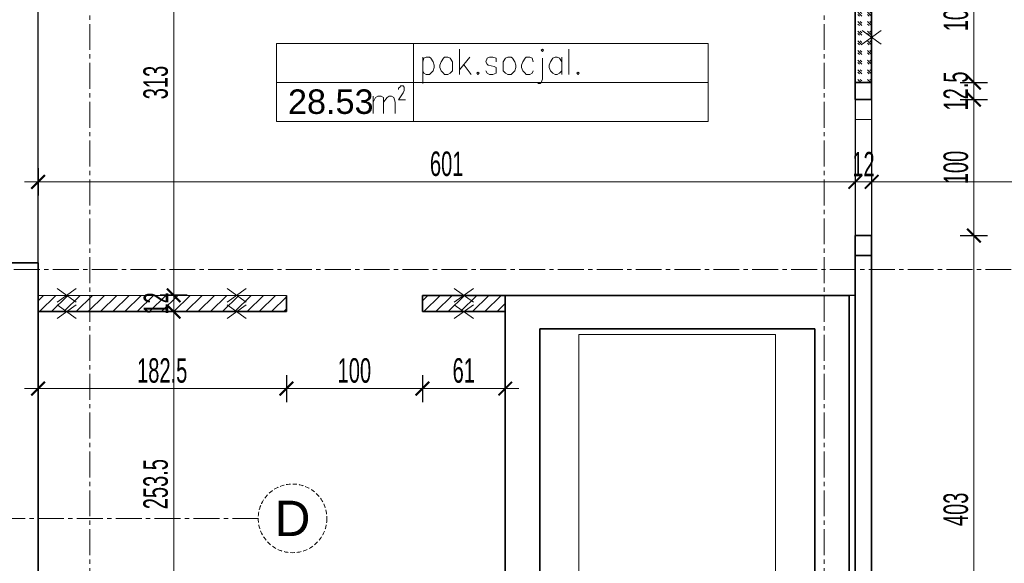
# Model space of a CAD drawing. Header units: millimetres. Extents: x 0 to 12515, y 0 to 27803.
# Tile 70 of 97: x 9755 to 10479, y 22848 to 23248. Entities that reach past the tile are written whole.
import ezdxf
from ezdxf.enums import TextEntityAlignment as Align

# ---------------------------------------------------------------- set-up
doc = ezdxf.new("R2010")
doc.units = ezdxf.units.MM
for name, pattern in [('ACAD_ISO02W100', [15, 12, -3]), ('CACHE2', [4.7625, 3.175, -1.5875]), ('CENTER2', [28.575, 19.05, -3.175, 3.175, -3.175]), ('DASHED', [19.05, 12.7, -6.35])]:
    doc.linetypes.add(name, pattern=pattern)
doc.layers.add('D-opis', color=104, linetype='Continuous')
doc.layers.add('PDF _Geometria', color=7, linetype='Continuous')
for name, color, linetype, lineweight in [('DEMONTARZE', 86, 'Continuous', 18), ('SQ_ISTN.Ściany', 140, 'Continuous', 35), ('SQ_Osie', 220, 'CENTER2', 9), ('SQ_Wyburzenia', 94, 'Continuous', 18), ('SQ_Wymiary', 7, 'Continuous', 5), ('SQ_ZAKRES_OPRACOWANIA', 7, 'ACAD_ISO02W100', 20)]:
    doc.layers.add(name, color=color, linetype=linetype, lineweight=lineweight)
doc.layers.add('powierzchnie', color=230, linetype='Continuous', lineweight=30, plot=False)
doc.layers.add('SQ_Murowania', color=101, linetype='Continuous', lineweight=18, plot=False)
doc.layers.add('SQ_Widok', color=7, linetype='DASHED', lineweight=15, true_color=0x474747)
doc.styles.add('ARIAL', font='arial.ttf')
doc.styles.add('SQ_Swis721 LtCn BT', font='swisscl.ttf', dxfattribs={"width": 0.8})
doc.styles.get("Standard").update_dxf_attribs({"font": 'arial.ttf'})
doc.dimstyles.new('SQ_100', dxfattribs={"dimscale": 100, "dimtxt": 0.18, "dimasz": 0.1, "dimexe": 0.1, "dimexo": 0.01, "dimgap": 0.04, "dimtad": 1, "dimrnd": 0.5, "dimdsep": 46, "dimtxsty": 'SQ_Swis721 LtCn BT', "dimblk": 'ARCHTICK', "dimcen": 0.1, "dimdle": 0.1, "dimclrd": 256, "dimclre": 256, "dimclrt": 256, "dimaunit": 1, "dimadec": 0, "dimazin": 0, "dimtfac": 1, "dimtix": 1, "dimtmove": 2, "dimatfit": 3, "dimldrblk": 'ARCHTICK', "dimfxl": 0.1, "dimfxlon": 1, "dimtolj": 1, "dimlwd": -1, "dimarcsym": 0})

# ---------------------------------------------------------------- blocks, each defined once
blk = doc.blocks.new('ist osie bud B')
at = {"layer": 'SQ_Osie'}
for p, q in [((22173.28, 13852.66), (22173.28, 19362.86)), ((22713.28, 13852.66), (22713.28, 19362.86))]:
    blk.add_line(p, q, dxfattribs=at)
blk.add_lwpolyline([(21178.31, 17576.45), (22845.29, 17576.45)], dxfattribs=at)
blk = doc.blocks.new('osie bud A')
at = {"layer": 'SQ_Osie'}
blk.add_line((22587.87, 17759.45), (25598.18, 17759.45), dxfattribs=at)
at = {"layer": 'SQ_Osie', "linetype": 'ByBlock'}
blk.add_circle((22562.62, 17759.45), 25.25, dxfattribs=at)
at = {"layer": 'SQ_Osie'}
blk.add_text('D', height=26, rotation=180, dxfattribs=at).set_placement((22562.62, 17759.45), align=Align.MIDDLE_CENTER)
blk = doc.blocks.new('_ArchTick')
at = {"color": 0, "linetype": 'ByBlock', "const_width": 0.15}
blk.add_lwpolyline([(-0.5, -0.5), (0.5, 0.5)], dxfattribs=at)
blk = doc.blocks.new('*D1445')
at = {"layer": 'Defpoints', "color": 0, "transparency": 16777216}
for p in [(10611.05, 23045.55), (0, 22994.91), (10551.74, 22994.91)]:
    blk.add_point(p, dxfattribs=at)
at = {"layer": 'SQ_Wymiary', "transparency": 16777216}
blk.add_line((10551.74, 23055.55), (10551.74, 22984.91), dxfattribs=at)
at = {"layer": 'SQ_Wymiary', "lineweight": -2, "transparency": 16777216}
for p, q in [((10561.74, 23045.55), (10541.74, 23045.55)), ((10541.74, 22994.91), (10561.74, 22994.91))]:
    blk.add_line(p, q, dxfattribs=at)
at = {"layer": 'SQ_Wymiary', "transparency": 16777216, "xscale": 10, "yscale": 10, "zscale": 10}
for p, rotation in [((10551.74, 23045.55), 90), ((10551.74, 22994.91), 270)]:
    blk.add_blockref('_ArchTick', p, dxfattribs=dict(at, rotation=rotation))
at = {"layer": 'SQ_Wymiary', "transparency": 16777216, "insert": (10538.52, 23020.23), "char_height": 18, "attachment_point": 5, "rotation": 90, "style": 'SQ_Swis721 LtCn BT'}
blk.add_mtext('\\A1;50.5', dxfattribs=at)
blk = doc.blocks.new('*D1506')
at = {"layer": 'Defpoints', "color": 0, "transparency": 16777216}
for p in [(9867.82, 23032.92), (10050.66, 23032.92), (9978.74, 22779.22)]:
    blk.add_point(p, dxfattribs=at)
at = {"layer": 'SQ_Wymiary', "transparency": 16777216}
blk.add_line((9867.82, 22769.22), (9867.82, 23042.92), dxfattribs=at)
at = {"layer": 'SQ_Wymiary', "lineweight": -2, "transparency": 16777216}
for p, q in [((9877.82, 23032.92), (9857.82, 23032.92)), ((9877.82, 22779.22), (9857.82, 22779.22))]:
    blk.add_line(p, q, dxfattribs=at)
at = {"layer": 'SQ_Wymiary', "transparency": 16777216, "xscale": 10, "yscale": 10, "zscale": 10}
for p, rotation in [((9867.82, 23032.92), 90), ((9867.82, 22779.22), 270)]:
    blk.add_blockref('_ArchTick', p, dxfattribs=dict(at, rotation=rotation))
at = {"layer": 'SQ_Wymiary', "transparency": 16777216, "insert": (9854.59, 22906.07), "char_height": 18, "attachment_point": 5, "rotation": 90, "style": 'SQ_Swis721 LtCn BT'}
blk.add_mtext('\\A1;253.5', dxfattribs=at)
blk = doc.blocks.new('*D1507')
at = {"layer": 'Defpoints', "color": 0, "transparency": 16777216}
for p in [(9867.82, 23044.92), (10050.66, 23044.92), (10050.66, 23032.92)]:
    blk.add_point(p, dxfattribs=at)
at = {"layer": 'SQ_Wymiary', "transparency": 16777216}
for p, q in [((9867.82, 23044.92), (9867.82, 23054.92)), ((9867.82, 23032.92), (9867.82, 23044.92)), ((9867.82, 23032.92), (9867.82, 23022.92))]:
    blk.add_line(p, q, dxfattribs=at)
at = {"layer": 'SQ_Wymiary', "lineweight": -2, "transparency": 16777216}
for p, q in [((9877.82, 23044.92), (9857.82, 23044.92)), ((9877.82, 23032.92), (9857.82, 23032.92))]:
    blk.add_line(p, q, dxfattribs=at)
at = {"layer": 'SQ_Wymiary', "transparency": 16777216, "xscale": 10, "yscale": 10, "zscale": 10}
for p, rotation in [((9867.82, 23044.92), 270), ((9867.82, 23032.92), 90)]:
    blk.add_blockref('_ArchTick', p, dxfattribs=dict(at, rotation=rotation))
at = {"layer": 'SQ_Wymiary', "transparency": 16777216, "insert": (9854.78, 23038.92), "char_height": 18, "attachment_point": 5, "rotation": 90, "style": 'SQ_Swis721 LtCn BT'}
blk.add_mtext('\\A1;12', dxfattribs=at)
blk = doc.blocks.new('*D1645')
at = {"layer": 'Defpoints', "color": 0, "transparency": 16777216}
for p in [(10381.05, 23301.41), (10381.05, 23201.41), (10456.25, 23201.41)]:
    blk.add_point(p, dxfattribs=at)
at = {"layer": 'SQ_Wymiary', "transparency": 16777216}
blk.add_line((10456.25, 23311.41), (10456.25, 23191.41), dxfattribs=at)
at = {"layer": 'SQ_Wymiary', "lineweight": -2, "transparency": 16777216}
for p, q in [((10446.25, 23301.41), (10466.25, 23301.41)), ((10446.25, 23201.41), (10466.25, 23201.41))]:
    blk.add_line(p, q, dxfattribs=at)
at = {"layer": 'SQ_Wymiary', "transparency": 16777216, "xscale": 10, "yscale": 10, "zscale": 10}
for p, rotation in [((10456.25, 23301.41), 90), ((10456.25, 23201.41), 270)]:
    blk.add_blockref('_ArchTick', p, dxfattribs=dict(at, rotation=rotation))
at = {"layer": 'SQ_Wymiary', "transparency": 16777216, "insert": (10443.03, 23251.41), "char_height": 18, "attachment_point": 5, "rotation": 90, "style": 'SQ_Swis721 LtCn BT'}
blk.add_mtext('\\A1;100', dxfattribs=at)
blk = doc.blocks.new('*D1646')
at = {"layer": 'Defpoints', "color": 0, "transparency": 16777216}
for p in [(10381.05, 23201.41), (10381.05, 23188.91), (10456.25, 23188.91)]:
    blk.add_point(p, dxfattribs=at)
at = {"layer": 'SQ_Wymiary', "transparency": 16777216}
for p, q in [((10456.25, 23201.41), (10456.25, 23211.41)), ((10456.25, 23201.41), (10456.25, 23188.91)), ((10456.25, 23188.91), (10456.25, 23178.91))]:
    blk.add_line(p, q, dxfattribs=at)
at = {"layer": 'SQ_Wymiary', "lineweight": -2, "transparency": 16777216}
for p, q in [((10446.25, 23201.41), (10466.25, 23201.41)), ((10446.25, 23188.91), (10466.25, 23188.91))]:
    blk.add_line(p, q, dxfattribs=at)
at = {"layer": 'SQ_Wymiary', "transparency": 16777216, "xscale": 10, "yscale": 10, "zscale": 10}
for p, rotation in [((10456.25, 23201.41), 270), ((10456.25, 23188.91), 90)]:
    blk.add_blockref('_ArchTick', p, dxfattribs=dict(at, rotation=rotation))
at = {"layer": 'SQ_Wymiary', "transparency": 16777216, "insert": (10443.03, 23195.16), "char_height": 18, "attachment_point": 5, "rotation": 90, "style": 'SQ_Swis721 LtCn BT'}
blk.add_mtext('\\A1;12.5', dxfattribs=at)
blk = doc.blocks.new('*D1647')
at = {"layer": 'Defpoints', "color": 0, "transparency": 16777216}
for p in [(10381.05, 23188.91), (10381.05, 23088.91), (10456.25, 23088.91)]:
    blk.add_point(p, dxfattribs=at)
at = {"layer": 'SQ_Wymiary', "transparency": 16777216}
blk.add_line((10456.25, 23198.91), (10456.25, 23078.91), dxfattribs=at)
at = {"layer": 'SQ_Wymiary', "lineweight": -2, "transparency": 16777216}
for p, q in [((10446.25, 23188.91), (10466.25, 23188.91)), ((10446.25, 23088.91), (10466.25, 23088.91))]:
    blk.add_line(p, q, dxfattribs=at)
at = {"layer": 'SQ_Wymiary', "transparency": 16777216, "xscale": 10, "yscale": 10, "zscale": 10}
for p, rotation in [((10456.25, 23188.91), 90), ((10456.25, 23088.91), 270)]:
    blk.add_blockref('_ArchTick', p, dxfattribs=dict(at, rotation=rotation))
at = {"layer": 'SQ_Wymiary', "transparency": 16777216, "insert": (10443.03, 23138.91), "char_height": 18, "attachment_point": 5, "rotation": 90, "style": 'SQ_Swis721 LtCn BT'}
blk.add_mtext('\\A1;100', dxfattribs=at)
blk = doc.blocks.new('*D1648')
at = {"layer": 'Defpoints', "color": 0, "transparency": 16777216}
for p in [(10381.05, 23088.91), (10381.05, 22686.14), (10456.25, 22686.14)]:
    blk.add_point(p, dxfattribs=at)
at = {"layer": 'SQ_Wymiary', "transparency": 16777216}
blk.add_line((10456.25, 23098.91), (10456.25, 22676.14), dxfattribs=at)
at = {"layer": 'SQ_Wymiary', "lineweight": -2, "transparency": 16777216}
for p, q in [((10446.25, 23088.91), (10466.25, 23088.91)), ((10446.25, 22686.14), (10466.25, 22686.14))]:
    blk.add_line(p, q, dxfattribs=at)
at = {"layer": 'SQ_Wymiary', "transparency": 16777216, "xscale": 10, "yscale": 10, "zscale": 10}
for p, rotation in [((10456.25, 23088.91), 90), ((10456.25, 22686.14), 270)]:
    blk.add_blockref('_ArchTick', p, dxfattribs=dict(at, rotation=rotation))
at = {"layer": 'SQ_Wymiary', "transparency": 16777216, "insert": (10443.02, 22887.53), "char_height": 18, "attachment_point": 5, "rotation": 90, "style": 'SQ_Swis721 LtCn BT'}
blk.add_mtext('\\A1;403', dxfattribs=at)
blk = doc.blocks.new('*D1850')
at = {"layer": 'Defpoints', "color": 0, "transparency": 16777216}
for p in [(6757, 23063.91), (9806.05, 23063.91), (9806.05, 22880.91)]:
    blk.add_point(p, dxfattribs=at)
at = {"layer": 'SQ_Wymiary', "transparency": 16777216}
blk.add_line((6757, 22870.91), (6757, 23073.91), dxfattribs=at)
at = {"layer": 'SQ_Wymiary', "lineweight": -2, "transparency": 16777216}
for p, q in [((6767, 23063.91), (6747, 23063.91)), ((6767, 22880.91), (6747, 22880.91))]:
    blk.add_line(p, q, dxfattribs=at)
at = {"layer": 'SQ_Wymiary', "transparency": 16777216, "xscale": 10, "yscale": 10, "zscale": 10}
for p, rotation in [((6757, 23063.91), 90), ((6757, 22880.91), 270)]:
    blk.add_blockref('_ArchTick', p, dxfattribs=dict(at, rotation=rotation))
at = {"layer": 'SQ_Wymiary', "transparency": 16777216, "insert": (6743.77, 22972.41), "char_height": 18, "attachment_point": 5, "rotation": 90, "style": 'SQ_Swis721 LtCn BT'}
blk.add_mtext('\\A1;183', dxfattribs=at)
blk = doc.blocks.new('*D1427')
at = {"layer": 'Defpoints', "color": 0, "transparency": 16777216}
for p in [(6756.8, 23363.91), (9806.05, 23363.91), (9806.05, 23063.91)]:
    blk.add_point(p, dxfattribs=at)
at = {"layer": 'SQ_Wymiary', "transparency": 16777216}
blk.add_line((6756.8, 23053.91), (6756.8, 23373.91), dxfattribs=at)
at = {"layer": 'SQ_Wymiary', "lineweight": -2, "transparency": 16777216}
for p, q in [((6766.8, 23363.91), (6746.8, 23363.91)), ((6766.8, 23063.91), (6746.8, 23063.91))]:
    blk.add_line(p, q, dxfattribs=at)
at = {"layer": 'SQ_Wymiary', "transparency": 16777216, "xscale": 10, "yscale": 10, "zscale": 10}
for p, rotation in [((6756.8, 23363.91), 90), ((6756.8, 23063.91), 270)]:
    blk.add_blockref('_ArchTick', p, dxfattribs=dict(at, rotation=rotation))
at = {"layer": 'SQ_Wymiary', "transparency": 16777216, "insert": (6743.57, 23213.91), "char_height": 18, "attachment_point": 5, "rotation": 90, "style": 'SQ_Swis721 LtCn BT'}
blk.add_mtext('\\A1;300', dxfattribs=at)
blk = doc.blocks.new('*D1859')
at = {"layer": 'Defpoints', "color": 0, "transparency": 16777216}
for p in [(6721.77, 24041.41), (9768.05, 24041.41), (9702.47, 22950.91)]:
    blk.add_point(p, dxfattribs=at)
at = {"layer": 'SQ_Wymiary', "transparency": 16777216}
blk.add_line((6721.77, 22940.91), (6721.77, 24051.41), dxfattribs=at)
at = {"layer": 'SQ_Wymiary', "lineweight": -2, "transparency": 16777216}
for p, q in [((6731.77, 24041.41), (6711.77, 24041.41)), ((6731.77, 22950.91), (6711.77, 22950.91))]:
    blk.add_line(p, q, dxfattribs=at)
at = {"layer": 'SQ_Wymiary', "transparency": 16777216, "xscale": 10, "yscale": 10, "zscale": 10}
for p, rotation in [((6721.77, 24041.41), 90), ((6721.77, 22950.91), 270)]:
    blk.add_blockref('_ArchTick', p, dxfattribs=dict(at, rotation=rotation))
at = {"layer": 'SQ_Wymiary', "transparency": 16777216, "insert": (6708.55, 23496.16), "char_height": 18, "attachment_point": 5, "rotation": 90, "style": 'SQ_Swis721 LtCn BT'}
blk.add_mtext('\\A1;1090.5', dxfattribs=at)
blk = doc.blocks.new('*D1862')
at = {"layer": 'Defpoints', "color": 0, "transparency": 16777216}
for p in [(9822.56, 23357.91), (9822.56, 23044.92), (9867.82, 23044.92)]:
    blk.add_point(p, dxfattribs=at)
at = {"layer": 'SQ_Wymiary', "transparency": 16777216}
blk.add_line((9867.82, 23367.91), (9867.82, 23034.92), dxfattribs=at)
at = {"layer": 'SQ_Wymiary', "lineweight": -2, "transparency": 16777216}
for p, q in [((9857.82, 23357.91), (9877.82, 23357.91)), ((9857.82, 23044.92), (9877.82, 23044.92))]:
    blk.add_line(p, q, dxfattribs=at)
at = {"layer": 'SQ_Wymiary', "transparency": 16777216, "xscale": 10, "yscale": 10, "zscale": 10}
for p, rotation in [((9867.82, 23357.91), 90), ((9867.82, 23044.92), 270)]:
    blk.add_blockref('_ArchTick', p, dxfattribs=dict(at, rotation=rotation))
at = {"layer": 'SQ_Wymiary', "transparency": 16777216, "insert": (9854.6, 23201.41), "char_height": 18, "attachment_point": 5, "rotation": 90, "style": 'SQ_Swis721 LtCn BT'}
blk.add_mtext('\\A1;313', dxfattribs=at)
blk = doc.blocks.new('*D1622')
at = {"layer": 'Defpoints', "color": 0, "transparency": 16777216}
for p in [(9768.05, 23329.91), (10369.05, 23329.91), (10369.05, 23128.34)]:
    blk.add_point(p, dxfattribs=at)
at = {"layer": 'SQ_Wymiary', "lineweight": -2, "transparency": 16777216}
for p, q in [((9768.05, 23138.34), (9768.05, 23118.34)), ((10369.05, 23138.34), (10369.05, 23118.34))]:
    blk.add_line(p, q, dxfattribs=at)
at = {"layer": 'SQ_Wymiary', "transparency": 16777216}
blk.add_line((9758.05, 23128.34), (10379.05, 23128.34), dxfattribs=at)
at = {"layer": 'SQ_Wymiary', "transparency": 16777216, "xscale": 10, "yscale": 10, "zscale": 10, "rotation": 180}
blk.add_blockref('_ArchTick', (9768.05, 23128.34), dxfattribs=at)
at = {"layer": 'SQ_Wymiary', "transparency": 16777216, "xscale": 10, "yscale": 10, "zscale": 10}
blk.add_blockref('_ArchTick', (10369.05, 23128.34), dxfattribs=at)
at = {"layer": 'SQ_Wymiary', "transparency": 16777216, "insert": (10068.55, 23141.56), "char_height": 18, "attachment_point": 5, "style": 'SQ_Swis721 LtCn BT'}
blk.add_mtext('\\A1;601', dxfattribs=at)
blk = doc.blocks.new('*D1623')
at = {"layer": 'Defpoints', "color": 0, "transparency": 16777216}
for p in [(10369.05, 23188.91), (10381.05, 23188.91), (10381.05, 23128.34)]:
    blk.add_point(p, dxfattribs=at)
at = {"layer": 'SQ_Wymiary', "lineweight": -2, "transparency": 16777216}
for p, q in [((10369.05, 23138.34), (10369.05, 23118.34)), ((10381.05, 23138.34), (10381.05, 23118.34))]:
    blk.add_line(p, q, dxfattribs=at)
at = {"layer": 'SQ_Wymiary', "transparency": 16777216}
for p, q in [((10369.05, 23128.34), (10359.05, 23128.34)), ((10369.05, 23128.34), (10381.05, 23128.34)), ((10381.05, 23128.34), (10391.05, 23128.34))]:
    blk.add_line(p, q, dxfattribs=at)
at = {"layer": 'SQ_Wymiary', "transparency": 16777216, "xscale": 10, "yscale": 10, "zscale": 10}
blk.add_blockref('_ArchTick', (10369.05, 23128.34), dxfattribs=at)
at = {"layer": 'SQ_Wymiary', "transparency": 16777216, "xscale": 10, "yscale": 10, "zscale": 10, "rotation": 180}
blk.add_blockref('_ArchTick', (10381.05, 23128.34), dxfattribs=at)
at = {"layer": 'SQ_Wymiary', "transparency": 16777216, "insert": (10375.05, 23141.38), "char_height": 18, "attachment_point": 5, "style": 'SQ_Swis721 LtCn BT'}
blk.add_mtext('\\A1;12', dxfattribs=at)
blk = doc.blocks.new('*D1624')
at = {"layer": 'Defpoints', "color": 0, "transparency": 16777216}
for p in [(10381.05, 23188.91), (10611.05, 23189.56), (10611.05, 23128.34)]:
    blk.add_point(p, dxfattribs=at)
at = {"layer": 'SQ_Wymiary', "lineweight": -2, "transparency": 16777216}
for p, q in [((10381.05, 23138.34), (10381.05, 23118.34)), ((10611.05, 23138.34), (10611.05, 23118.34))]:
    blk.add_line(p, q, dxfattribs=at)
at = {"layer": 'SQ_Wymiary', "transparency": 16777216}
blk.add_line((10371.05, 23128.34), (10621.05, 23128.34), dxfattribs=at)
at = {"layer": 'SQ_Wymiary', "transparency": 16777216, "xscale": 10, "yscale": 10, "zscale": 10, "rotation": 180}
blk.add_blockref('_ArchTick', (10381.05, 23128.34), dxfattribs=at)
at = {"layer": 'SQ_Wymiary', "transparency": 16777216, "xscale": 10, "yscale": 10, "zscale": 10}
blk.add_blockref('_ArchTick', (10611.05, 23128.34), dxfattribs=at)
at = {"layer": 'SQ_Wymiary', "transparency": 16777216, "insert": (10496.05, 23141.57), "char_height": 18, "attachment_point": 5, "style": 'SQ_Swis721 LtCn BT'}
blk.add_mtext('\\A1;230', dxfattribs=at)
blk = doc.blocks.new('*D1628')
at = {"layer": 'Defpoints', "color": 0, "transparency": 16777216}
for p in [(10050.66, 23032.92), (10111.59, 23032.92), (10050.66, 22976.33)]:
    blk.add_point(p, dxfattribs=at)
at = {"layer": 'SQ_Wymiary', "lineweight": -2, "transparency": 16777216}
for p, q in [((10050.66, 22986.33), (10050.66, 22966.33)), ((10111.59, 22986.33), (10111.59, 22966.33))]:
    blk.add_line(p, q, dxfattribs=at)
at = {"layer": 'SQ_Wymiary', "transparency": 16777216}
blk.add_line((10121.59, 22976.33), (10040.66, 22976.33), dxfattribs=at)
at = {"layer": 'SQ_Wymiary', "transparency": 16777216, "xscale": 10, "yscale": 10, "zscale": 10, "rotation": 180}
blk.add_blockref('_ArchTick', (10050.66, 22976.33), dxfattribs=at)
at = {"layer": 'SQ_Wymiary', "transparency": 16777216, "xscale": 10, "yscale": 10, "zscale": 10}
blk.add_blockref('_ArchTick', (10111.59, 22976.33), dxfattribs=at)
at = {"layer": 'SQ_Wymiary', "transparency": 16777216, "insert": (10081.12, 22989.55), "char_height": 18, "attachment_point": 5, "style": 'SQ_Swis721 LtCn BT'}
blk.add_mtext('\\A1;61', dxfattribs=at)
blk = doc.blocks.new('*D1629')
at = {"layer": 'Defpoints', "color": 0, "transparency": 16777216}
for p in [(9950.66, 23032.92), (10050.66, 23032.92), (9950.66, 22976.33)]:
    blk.add_point(p, dxfattribs=at)
at = {"layer": 'SQ_Wymiary', "lineweight": -2, "transparency": 16777216}
for p, q in [((9950.66, 22986.33), (9950.66, 22966.33)), ((10050.66, 22986.33), (10050.66, 22966.33))]:
    blk.add_line(p, q, dxfattribs=at)
at = {"layer": 'SQ_Wymiary', "transparency": 16777216}
blk.add_line((10060.66, 22976.33), (9940.66, 22976.33), dxfattribs=at)
at = {"layer": 'SQ_Wymiary', "transparency": 16777216, "xscale": 10, "yscale": 10, "zscale": 10, "rotation": 180}
blk.add_blockref('_ArchTick', (9950.66, 22976.33), dxfattribs=at)
at = {"layer": 'SQ_Wymiary', "transparency": 16777216, "xscale": 10, "yscale": 10, "zscale": 10}
blk.add_blockref('_ArchTick', (10050.66, 22976.33), dxfattribs=at)
at = {"layer": 'SQ_Wymiary', "transparency": 16777216, "insert": (10000.66, 22989.55), "char_height": 18, "attachment_point": 5, "style": 'SQ_Swis721 LtCn BT'}
blk.add_mtext('\\A1;100', dxfattribs=at)
blk = doc.blocks.new('*D1630')
at = {"layer": 'Defpoints', "color": 0, "transparency": 16777216}
for p in [(9768.05, 23032.92), (9950.66, 23032.92), (9768.05, 22976.33)]:
    blk.add_point(p, dxfattribs=at)
at = {"layer": 'SQ_Wymiary', "lineweight": -2, "transparency": 16777216}
for p, q in [((9768.05, 22986.33), (9768.05, 22966.33)), ((9950.66, 22986.33), (9950.66, 22966.33))]:
    blk.add_line(p, q, dxfattribs=at)
at = {"layer": 'SQ_Wymiary', "transparency": 16777216}
blk.add_line((9960.66, 22976.33), (9758.05, 22976.33), dxfattribs=at)
at = {"layer": 'SQ_Wymiary', "transparency": 16777216, "xscale": 10, "yscale": 10, "zscale": 10, "rotation": 180}
blk.add_blockref('_ArchTick', (9768.05, 22976.33), dxfattribs=at)
at = {"layer": 'SQ_Wymiary', "transparency": 16777216, "xscale": 10, "yscale": 10, "zscale": 10}
blk.add_blockref('_ArchTick', (9950.66, 22976.33), dxfattribs=at)
at = {"layer": 'SQ_Wymiary', "transparency": 16777216, "insert": (9859.35, 22989.55), "char_height": 18, "attachment_point": 5, "style": 'SQ_Swis721 LtCn BT'}
blk.add_mtext('\\A1;182.5', dxfattribs=at)

msp = doc.modelspace()

# ---------------------------------------------------------------- hatches: boundary and pattern name
at = {"layer": 'SQ_Wyburzenia'}
h = msp.add_hatch(dxfattribs=at)
h.set_pattern_fill('GOST_GLASS', color=256, scale=0.8337158, angle=-90)
h.paths.add_polyline_path([(10381.048, 23201.413), (10369.048, 23201.413), (10369.048, 23301.413), (10381.048, 23301.413)])
at = {"layer": 'SQ_Wyburzenia', "lineweight": 35}
h = msp.add_hatch(dxfattribs=at)
h.set_pattern_fill('ANSI31', color=256, scale=2)
h.paths.add_polyline_path([(9768.048, 23032.917), (9768.048, 23044.917), (9950.659, 23044.917), (9950.659, 23032.917)])
h = msp.add_hatch(dxfattribs=at)
h.set_pattern_fill('ANSI31', color=256, scale=2)
h.set_pattern_definition([(45, (-36612.0865, 7324.0716), (-4.4901281, 4.4901281), [])])
h.paths.add_polyline_path([(10111.59, 23044.917), (10050.659, 23044.917), (10050.659, 23032.917), (10111.59, 23032.917)])

# ---------------------------------------------------------------- linework, layer by layer
at = {"layer": 'DEMONTARZE', "color": 240, "true_color": 0xed1f24}
for p, q in [((10374.007, 23239.588), (10388.09, 23229.616)), ((10388.09, 23239.588), (10374.007, 23229.616)), ((9782.094, 23049.903), (9796.176, 23039.93)), ((9796.176, 23049.903), (9782.094, 23039.93)), ((9907.032, 23049.903), (9921.115, 23039.93)), ((9921.115, 23049.903), (9907.032, 23039.93)), ((10074.083, 23049.903), (10088.165, 23039.93)), ((10088.165, 23049.903), (10074.083, 23039.93)), ((9782.094, 23037.903), (9796.176, 23027.93)), ((9796.176, 23037.903), (9782.094, 23027.93)), ((9907.032, 23037.903), (9921.115, 23027.93)), ((9921.115, 23037.903), (9907.032, 23027.93)), ((10074.083, 23037.903), (10088.165, 23027.93)), ((10088.165, 23037.903), (10074.083, 23027.93))]:
    msp.add_line(p, q, dxfattribs=at)
at = {"layer": 'PDF _Geometria', "lineweight": 13}
for points in [[(10260.748, 23172.681), (10260.748, 23230.219), (10044.134, 23230.219), (9943.443, 23230.219), (9943.443, 23172.681), (10044.134, 23172.681), (10044.134, 23230.219), (10044.134, 23172.681)], [(10138.059, 23225.145), (10138.904, 23224.299), (10139.75, 23225.145), (10138.904, 23225.99)], [(10066.979, 23220.07), (10066.133, 23219.224), (10064.441, 23216.687), (10063.595, 23214.141), (10063.595, 23212.449), (10064.441, 23209.912), (10066.133, 23208.221), (10066.979, 23207.375), (10069.516, 23207.375), (10071.207, 23208.221), (10072.908, 23209.912), (10072.908, 23216.687), (10071.207, 23219.224), (10069.516, 23220.07)], [(10113.522, 23220.07), (10111.831, 23219.224), (10110.131, 23216.687), (10110.131, 23209.912), (10111.831, 23208.221), (10113.522, 23207.375), (10116.06, 23207.375), (10116.905, 23208.221), (10118.597, 23209.912), (10119.443, 23212.449), (10119.443, 23214.141), (10118.597, 23216.687), (10116.905, 23219.224), (10116.06, 23220.07)], [(10091.523, 23209.066), (10090.669, 23208.221), (10091.523, 23207.375), (10092.369, 23208.221)], [(10165.132, 23209.066), (10164.286, 23208.221), (10165.132, 23207.375), (10165.978, 23208.221)]]:
    msp.add_lwpolyline(points, close=True, dxfattribs=at)
for points in [[(10077.982, 23225.99), (10077.982, 23207.375)], [(10158.366, 23225.99), (10158.366, 23207.375)], [(10050.909, 23220.07), (10050.909, 23200.609)], [(10050.909, 23216.687), (10051.746, 23219.224), (10053.446, 23220.07), (10055.983, 23220.07), (10056.829, 23219.224), (10058.521, 23216.687), (10059.367, 23214.141), (10059.367, 23212.449), (10058.521, 23209.912), (10056.829, 23208.221), (10055.983, 23207.375), (10053.446, 23207.375), (10051.746, 23208.221), (10050.909, 23209.912)], [(10085.594, 23220.07), (10077.982, 23210.758)], [(10081.365, 23214.141), (10086.44, 23207.375)], [(10105.056, 23216.687), (10105.056, 23219.224), (10102.519, 23220.07), (10099.981, 23220.07), (10098.29, 23219.224), (10097.444, 23216.687), (10098.29, 23214.996), (10099.135, 23214.141), (10103.364, 23213.295), (10105.056, 23212.449), (10105.056, 23208.221), (10102.519, 23207.375), (10099.981, 23207.375), (10098.29, 23208.221), (10097.444, 23209.912)], [(10132.138, 23216.687), (10131.292, 23219.224), (10129.601, 23220.07), (10127.055, 23220.07), (10126.209, 23219.224), (10124.517, 23216.687), (10123.672, 23214.141), (10123.672, 23212.449), (10124.517, 23209.912), (10126.209, 23208.221), (10127.055, 23207.375), (10129.601, 23207.375), (10131.292, 23208.221), (10132.138, 23209.912)], [(10138.904, 23219.224), (10138.904, 23203.992), (10138.059, 23201.454), (10137.213, 23200.609), (10135.521, 23200.609)], [(10153.291, 23216.687), (10151.6, 23219.224), (10149.899, 23220.07), (10148.208, 23220.07), (10146.525, 23219.224), (10144.825, 23216.687), (10143.979, 23214.141), (10143.979, 23212.449), (10144.825, 23209.912), (10146.525, 23208.221), (10148.208, 23207.375), (10149.899, 23207.375), (10151.6, 23208.221), (10153.291, 23209.912)], [(10153.291, 23220.07), (10153.291, 23207.375)], [(10260.748, 23201.454), (10044.134, 23201.454), (9943.443, 23201.454)], [(10033.139, 23196.371), (10033.139, 23197.225), (10033.976, 23198.071), (10034.83, 23198.908), (10036.522, 23198.908), (10037.368, 23198.071), (10037.368, 23195.534), (10036.522, 23193.834), (10033.139, 23188.759), (10038.214, 23188.759)], [(10014.514, 23191.296), (10014.514, 23178.61)], [(10014.514, 23187.068), (10016.215, 23190.451), (10017.906, 23191.296), (10020.444, 23191.296), (10022.135, 23190.451), (10022.135, 23178.61)], [(10022.135, 23187.068), (10024.672, 23190.451), (10026.364, 23191.296), (10028.055, 23191.296), (10029.747, 23190.451), (10030.602, 23187.068), (10030.602, 23178.61)]]:
    msp.add_lwpolyline(points, dxfattribs=at)
at = {"layer": 'PDF _Geometria', "lineweight": 9}
msp.add_lwpolyline([(10310.434, 22752.148), (10310.434, 23016.146), (10165.744, 23016.146), (10165.744, 22752.148)], close=True, dxfattribs=at)
at = {"layer": 'powierzchnie'}
for points in [[(10381.048, 22709.842), (10610.814, 22709.842), (10611.048, 25297.361), (10381.048, 25297.361)], [(9768.048, 22732.837), (9768.048, 23363.913), (9787.561, 23363.913), (9787.561, 23346.413), (9822.561, 23346.413), (9822.561, 23381.413), (9787.561, 23381.413), (9787.561, 23363.913), (9768.048, 23363.913), (9768.048, 23685.138), (10369.048, 23685.138), (10369.048, 23381.413), (10325.048, 23381.413), (10325.048, 23301.413), (10369.048, 23301.413), (10369.048, 23044.917), (10050.659, 23044.917), (10050.659, 23032.917), (10111.59, 23032.917), (10111.59, 22779.222), (9978.742, 22779.222), (9978.742, 22732.837)]]:
    msp.add_lwpolyline(points, close=True, dxfattribs=at)
msp.add_lwpolyline([(9768.048, 23032.917), (9768.048, 23044.917)], dxfattribs=at)
at = {"layer": 'SQ_ISTN.Ściany'}
for p, q in [((10381.048, 23188.914), (10369.048, 23188.914)), ((10381.048, 23088.914), (10369.048, 23088.914)), ((10369.048, 23088.914), (10369.048, 22686.143)), ((10381.048, 23088.914), (10381.048, 22686.143)), ((9768.048, 23068.913), (9736.048, 23068.913)), ((9768.048, 23068.913), (9768.048, 22732.837)), ((10111.59, 23044.917), (10111.59, 22722.529)), ((10364.589, 23044.917), (10111.59, 23044.917)), ((10364.589, 22722.529), (10364.589, 23044.917)), ((10136.972, 22747.065), (10136.972, 23020.372)), ((10136.972, 23020.372), (10339.199, 23020.372)), ((10339.199, 23020.372), (10339.199, 22747.065))]:
    msp.add_line(p, q, dxfattribs=at)
for points in [[(10369.048, 23201.413), (10381.048, 23201.413), (10381.048, 23188.914), (10369.048, 23188.914)], [(10381.049, 23088.914), (10369.048, 23088.914), (10369.048, 23074.224), (10381.049, 23074.224)]]:
    msp.add_lwpolyline(points, close=True, dxfattribs=at)
msp.add_lwpolyline([(9768.048, 23068.913), (9736.048, 23068.913)], dxfattribs=at)
at = {"layer": 'SQ_Murowania'}
msp.add_lwpolyline([(10369.048, 23174.224), (10381.048, 23174.224), (10381.048, 23188.914), (10369.048, 23188.914)], close=True, dxfattribs=at)
at = {"layer": 'SQ_Widok'}
msp.add_line((9768.048, 23068.913), (9768.048, 23329.913), dxfattribs=at)
msp.add_lwpolyline([(9768.048, 23068.913), (9768.048, 23329.913)], dxfattribs=at)
at = {"layer": 'SQ_Wyburzenia', "lineweight": 35}
for p, q in [((9950.659, 23032.917), (9950.659, 23044.917)), ((10050.659, 23032.917), (10050.659, 23044.917)), ((10050.659, 23044.917), (10111.59, 23044.917)), ((10111.59, 23032.917), (10111.59, 23044.917)), ((9950.659, 23032.917), (9768.048, 23032.917)), ((10050.659, 23032.917), (10111.59, 23032.917))]:
    msp.add_line(p, q, dxfattribs=at)
msp.add_lwpolyline([(10381.048, 23201.413), (10369.048, 23201.413), (10369.048, 23301.413), (10381.048, 23301.413)], close=True, dxfattribs=at)
at = {"layer": 'SQ_Wyburzenia'}
msp.add_lwpolyline([(9768.048, 23032.917), (9768.048, 23044.917), (9950.659, 23044.917)], dxfattribs=at)

# ---------------------------------------------------------------- block references
at = {"layer": 'SQ_Osie', "lineweight": 35, "rotation": 180}
msp.add_blockref('ist osie bud B', (32519.332, 40640.358), dxfattribs=at)
msp.add_blockref('ist osie bud B', (32519.332, 40640.358), dxfattribs=at)
at = {"layer": 'SQ_ZAKRES_OPRACOWANIA', "linetype": 'CACHE2', "ltscale": 5, "rotation": 180}
msp.add_blockref('osie bud A', (32517.844, 40640.358), dxfattribs=at)

# ---------------------------------------------------------------- texts
at = {"layer": 'D-opis', "color": 7, "insert": (9951.851, 23196.34), "char_height": 18, "width": 1224.72, "attachment_point": 1, "line_spacing_factor": 1.1, "style": 'ARIAL'}
msp.add_mtext('28.53', dxfattribs=at)

# ---------------------------------------------------------------- dimensions: what is measured, and where the dimension line sits
at = {"layer": 'SQ_Wymiary'}
for base, p1, p2, picture, middle in [((6721.77, 24041.413), (9702.466, 22950.913), (9768.048, 24041.413), '*D1859', (6708.552, 23496.163)), ((6756.799, 23363.913), (9806.048, 23063.913), (9806.048, 23363.913), '*D1427', (6743.569, 23213.913)), ((9867.816, 23044.917), (9822.561, 23357.913), (9822.561, 23044.917), '*D1862', (9854.598, 23201.415)), ((10456.25, 23201.413), (10381.048, 23301.413), (10381.048, 23201.413), '*D1645', (10443.032, 23251.413)), ((10456.25, 23188.914), (10381.048, 23201.413), (10381.049, 23188.914), '*D1646', (10443.032, 23195.164)), ((10456.25, 23088.914), (10381.049, 23188.914), (10381.048, 23088.914), '*D1647', (10443.032, 23138.914)), ((10456.25, 22686.143), (10381.049, 23088.914), (10381.048, 22686.143), '*D1648', (10443.02, 22887.529)), ((6757, 23063.913), (9806.048, 22880.913), (9806.048, 23063.913), '*D1850', (6743.77, 22972.413)), ((10551.73801, 22994.90781), (10611.0484, 23045.55279), (0, 22994.90781), '*D1445', (10538.5198, 23020.2303)), ((9867.816, 23044.917), (10050.659, 23032.917), (10050.659, 23044.917), '*D1507', (9854.781, 23038.917)), ((9867.8159, 23032.9167), (9978.7421, 22779.2216), (10050.659, 23032.9167), '*D1506', (9854.5859, 22906.0691))]:
    dim = msp.add_linear_dim(base=base, p1=p1, p2=p2, angle=90, dimstyle='SQ_100', dxfattribs=at)
    dim.commit()
    dim.dimension.update_dxf_attribs({"geometry": picture, "text_midpoint": middle})
for base, p1, p2, picture, middle in [((10369.048, 23128.345), (9768.048, 23329.913), (10369.048, 23329.913), '*D1622', (10068.548, 23141.563)), ((10381.049, 23128.345), (10369.048, 23188.914), (10381.049, 23188.914), '*D1623', (10375.048, 23141.38)), ((10611.048, 23128.345), (10381.049, 23188.914), (10611.048, 23189.561), '*D1624', (10496.048, 23141.575)), ((9768.048, 22976.331), (9950.659, 23032.917), (9768.048, 23032.917), '*D1630', (9859.354, 22989.549)), ((9950.659, 22976.331), (10050.659, 23032.917), (9950.659, 23032.917), '*D1629', (10000.659, 22989.549)), ((10050.659, 22976.331), (10111.59, 23032.917), (10050.659, 23032.917), '*D1628', (10081.124, 22989.549))]:
    dim = msp.add_linear_dim(base=base, p1=p1, p2=p2, dimstyle='SQ_100', dxfattribs=at)
    dim.commit()
    dim.dimension.update_dxf_attribs({"geometry": picture, "text_midpoint": middle})

doc.saveas('drawing.dxf')
